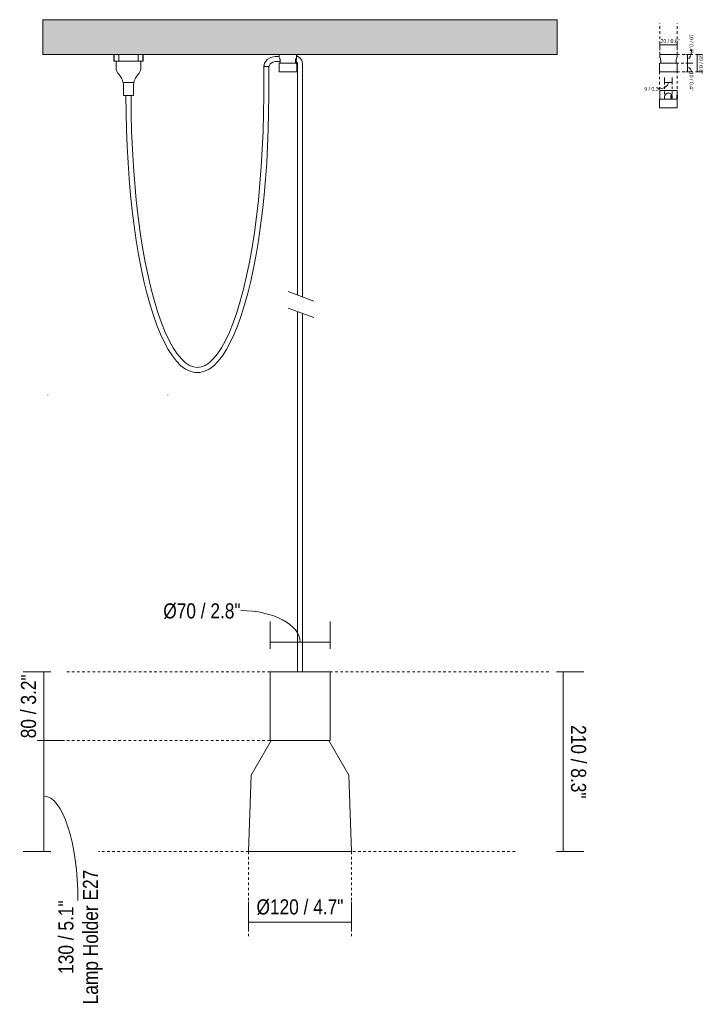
# Model space of a CAD drawing. Header units: millimetres. Extents: x 2242 to 4586, y 893 to 6653.
# Tile 1 of 3: x 3708 to 4506, y 893 to 2041. Entities that reach past the tile are written whole.
import ezdxf

# ---------------------------------------------------------------- set-up
doc = ezdxf.new("R2010")
doc.units = ezdxf.units.MM
doc.linetypes.add('Dash', pattern=[6, 3, -3])
doc.layers.add('A-ANNO-DIMS', color=7, linetype='Dash', lineweight=9, true_color=0xd2d2d2)
for name, color, linetype, lineweight in [('A-ANNO-DIMS-2', 7, 'Continuous', 9), ('A-ANNO-DIMS-8', 7, 'Continuous', 9), ('A-CLNG', 7, 'Continuous', 9), ('E-LITE-EQPM', 7, 'Continuous', 20)]:
    doc.layers.add(name, color=color, linetype=linetype, lineweight=lineweight)
doc.styles.add('Arial Narrow', font='ARIALN.TTF', dxfattribs={"height": 17.6})
doc.styles.add('Arial Narrow_1', font='ARIALN.TTF', dxfattribs={"height": 4.4})
doc.dimstyles.new('FARO_-_2_2mm_Arial_Narrow_mm_Inch_Left', dxfattribs={"dimscale": 304.8, "dimtxt": 18.012385, "dimasz": 0, "dimexe": 0.07874, "dimexo": 0.0625, "dimgap": 0.013123, "dimtad": 1, "dimdec": 0, "dimzin": 0, "dimdsep": 46, "dimtxsty": 'Arial Narrow', "dimblk1": 'NONE', "dimblk2": 'NONE', "dimsah": 1, "dimcen": 0.09, "dimadec": 0, "dimazin": 0, "dimtfac": 1, "dimtdec": 4, "dimtix": 1, "dimtmove": 0, "dimatfit": 3, "dimfxl": 0.026247, "dimfxlon": 1, "dimtvp": 1, "dimtolj": 1, "dimtzin": 0, "dimarcsym": 2})
doc.dimstyles.new('FARO_-_2_2mm_Arial_Narrow_mm_Inch_Left_1', dxfattribs={"dimscale": 304.8, "dimtxt": 18.012385, "dimasz": 0, "dimexe": 0.07874, "dimexo": 0.0625, "dimgap": 0.013123, "dimtad": 1, "dimdec": 0, "dimzin": 0, "dimdsep": 46, "dimtxsty": 'Arial Narrow', "dimblk1": 'NONE', "dimblk2": 'NONE', "dimsah": 1, "dimcen": 0.09, "dimadec": 0, "dimazin": 0, "dimtfac": 1, "dimtdec": 4, "dimtix": 1, "dimtmove": 1, "dimatfit": 3, "dimfxl": 0.026247, "dimfxlon": 1, "dimtvp": 1, "dimtolj": 1, "dimtzin": 0, "dimarcsym": 2})
doc.dimstyles.new('FARO_-_2_2mm_Arial_Narrow_mm_Inch_Left_2', dxfattribs={"dimscale": 304.8, "dimtxt": 4.503096, "dimasz": 0, "dimexe": 0.019685, "dimexo": 0.0625, "dimgap": 0.003281, "dimtad": 1, "dimdec": 0, "dimzin": 0, "dimdsep": 46, "dimtxsty": 'Arial Narrow_1', "dimblk1": 'NONE', "dimblk2": 'NONE', "dimsah": 1, "dimcen": 0.09, "dimadec": 0, "dimazin": 0, "dimtfac": 1, "dimtdec": 4, "dimtix": 1, "dimtmove": 1, "dimatfit": 3, "dimfxl": 0.006562, "dimfxlon": 1, "dimtvp": 1, "dimtolj": 1, "dimtzin": 0, "dimarcsym": 2})
doc.dimstyles.new('FARO_-_2_2mm_Arial_Narrow_mm_Inch_Left_3', dxfattribs={"dimscale": 304.8, "dimtxt": 4.503096, "dimasz": 0, "dimexe": 0.019685, "dimexo": 0.0625, "dimgap": 0.003281, "dimtad": 1, "dimdec": 0, "dimzin": 0, "dimdsep": 46, "dimtxsty": 'Arial Narrow_1', "dimblk1": 'NONE', "dimblk2": 'NONE', "dimsah": 1, "dimcen": 0.09, "dimadec": 0, "dimazin": 0, "dimtfac": 1, "dimtdec": 4, "dimtix": 1, "dimtmove": 0, "dimatfit": 3, "dimfxl": 0.006562, "dimfxlon": 1, "dimtvp": 1, "dimtolj": 1, "dimtzin": 0, "dimarcsym": 2})
doc.dimstyles.new('FARO_-_2_2mm_Arial_Narrow_mm_Inch_Right', dxfattribs={"dimscale": 304.8, "dimtxt": 18.012385, "dimasz": 0, "dimexe": 0.07874, "dimexo": 0.0625, "dimgap": 0.013123, "dimtad": 1, "dimdec": 0, "dimzin": 0, "dimdsep": 46, "dimtxsty": 'Arial Narrow', "dimblk1": 'NONE', "dimblk2": 'NONE', "dimsah": 1, "dimcen": 0.09, "dimadec": 0, "dimazin": 0, "dimtfac": 1, "dimtdec": 4, "dimtix": 1, "dimtmove": 0, "dimatfit": 3, "dimfxl": 0.026247, "dimfxlon": 1, "dimtvp": 1, "dimtolj": 1, "dimtzin": 0, "dimarcsym": 2})
doc.dimstyles.new('FARO_-_2_2mm_Arial_Narrow_mm_Inch_Right_1', dxfattribs={"dimscale": 304.8, "dimtxt": 4.503096, "dimasz": 0, "dimexe": 0.019685, "dimexo": 0.0625, "dimgap": 0.003281, "dimtad": 1, "dimdec": 0, "dimzin": 0, "dimdsep": 46, "dimtxsty": 'Arial Narrow_1', "dimblk1": 'NONE', "dimblk2": 'NONE', "dimsah": 1, "dimcen": 0.09, "dimadec": 0, "dimazin": 0, "dimtfac": 1, "dimtdec": 4, "dimtix": 1, "dimtmove": 1, "dimatfit": 3, "dimfxl": 0.006562, "dimfxlon": 1, "dimtvp": 1, "dimtolj": 1, "dimtzin": 0, "dimarcsym": 2})
doc.dimstyles.new('FARO_-_2_2mm_Arial_Narrow_mm_Inch_Right_2', dxfattribs={"dimscale": 304.8, "dimtxt": 4.503096, "dimasz": 0, "dimexe": 0.019685, "dimexo": 0.0625, "dimgap": 0.003281, "dimtad": 1, "dimdec": 0, "dimzin": 0, "dimdsep": 46, "dimtxsty": 'Arial Narrow_1', "dimblk1": 'NONE', "dimblk2": 'NONE', "dimsah": 1, "dimcen": 0.09, "dimadec": 0, "dimazin": 0, "dimtfac": 1, "dimtdec": 4, "dimtix": 1, "dimtmove": 0, "dimatfit": 3, "dimfxl": 0.006562, "dimfxlon": 1, "dimtvp": 1, "dimtolj": 1, "dimtzin": 0, "dimarcsym": 2})

# ---------------------------------------------------------------- blocks, each defined once
blk = doc.blocks.new('68604_Lamp - 68604-63 KOMBO Beige pendant lamp Ø120 with plug _Plugged in Ceiling_-565201-Frontal_PDF')
at = {"layer": 'E-LITE-EQPM'}
for p, q in [((-3421.2, 2000), (-3421.2, 1992)), ((-3420.8, 2000), (-3420.8, 1992)), ((-3415.4, 2000), (-3415.4, 1992)), ((-3393, 2000), (-3393, 1992)), ((-3387.6, 2000), (-3387.6, 1992)), ((-3387.2, 1992), (-3387.2, 2000)), ((-3228.2, 1997.6), (-3233.3, 1997.6)), ((-3228.3, 2000), (-3228.3, 1997)), ((-3207.8, 1998.2), (-3208.5, 1998.2)), ((-3208.3, 1997.2), (-3208.3, 2000)), ((-3420.8, 1992), (-3421.1, 1992)), ((-3415.4, 1992), (-3420.8, 1992)), ((-3418.7, 1992), (-3418.7, 1983.7)), ((-3414.2, 1992), (-3415.4, 1992)), ((-3404.2, 1992), (-3414.2, 1992)), ((-3394.2, 1992), (-3404.2, 1992)), ((-3393, 1992), (-3394.2, 1992)), ((-3387.6, 1992), (-3393, 1992)), ((-3389.6, 1983.7), (-3389.6, 1992)), ((-3387.2, 1992), (-3387.6, 1992)), ((-3246.5, 1986.2), (-3246.5, 1952)), ((-3233.3, 1991.6), (-3227.3, 1991.6)), ((-3228.6, 1989.3), (-3228.6, 1979.8)), ((-3228.1, 1989.8), (-3227.8, 1989.8)), ((-3227.3, 1992.7), (-3227.3, 1990)), ((-3209.3, 1990), (-3227.3, 1990)), ((-3223.7, 1990), (-3223.7, 1989.8)), ((-3212.9, 1989.8), (-3212.9, 1990)), ((-3209.3, 1990), (-3209.3, 1992.7)), ((-3209.3, 1992.2), (-3208.9, 1992.2)), ((-3208, 1979.8), (-3208, 1989.3)), ((-3207.2, 1989.5), (-3207.2, 1983.8)), ((-3201.2, 1983.8), (-3201.2, 1989.5)), ((-3240.5, 1952), (-3240.5, 1985.7)), ((-3228.6, 1979.8), (-3208, 1979.8)), ((-3207.2, 1983.8), (-3207.2, 1719.4)), ((-3201.2, 1717.2), (-3201.2, 1983.8)), ((-3410.5, 1967.4), (-3404.2, 1967.4)), ((-3404.2, 1967.4), (-3397.9, 1967.4)), ((-3409.8, 1952), (-3409.8, 1960.8)), ((-3404.2, 1952), (-3409.8, 1952)), ((-3398.5, 1952), (-3404.2, 1952)), ((-3398.5, 1960.8), (-3398.5, 1952)), ((-3207.2, 1700.3), (-3207.2, 1280)), ((-3201.2, 1280), (-3201.2, 1698.1))]:
    blk.add_line(p, q, dxfattribs=at)
at = {"layer": 'E-LITE-EQPM', "flags": 128}
for points in [[(-3233.3, 1997.6), (-3238.2, 1996.6), (-3242.5, 1994), (-3245.4, 1989.9), (-3246.5, 1986.2)], [(-3201.2, 1989.5), (-3202.1, 1993.5), (-3204.7, 1996.6), (-3207.8, 1998.2)], [(-3240.5, 1985.7), (-3238.9, 1989), (-3235.9, 1991.1), (-3233.3, 1991.6)], [(-3228.6, 1989.3), (-3228.4, 1989.7), (-3228.1, 1989.8)], [(-3208.5, 1989.8), (-3209.5, 1989.8), (-3212.1, 1989.8), (-3215.9, 1989.8), (-3220.2, 1989.8), (-3224.1, 1989.8), (-3226.9, 1989.8), (-3228.1, 1989.8), (-3228.1, 1989.8)], [(-3209, 1989.8), (-3208.6, 1989.8), (-3208.5, 1989.8)], [(-3208.9, 1992.2), (-3207.3, 1990.5), (-3207.2, 1989.5)], [(-3208.5, 1989.8), (-3208.1, 1989.5), (-3208, 1989.3)], [(-3418.5, 1982.6), (-3417.7, 1980.4), (-3416.6, 1978.3), (-3415.2, 1976.5)], [(-3415.2, 1976.5), (-3414.9, 1976.2), (-3414.7, 1975.9)], [(-3393.7, 1975.9), (-3393.4, 1976.2), (-3393.2, 1976.5)], [(-3393.2, 1976.5), (-3391.8, 1978.3), (-3390.7, 1980.4), (-3389.9, 1982.6)], [(-3409.8, 1960.8), (-3409.9, 1964.1), (-3410.5, 1967.4)], [(-3397.9, 1967.4), (-3398.5, 1964.1), (-3398.5, 1960.8)], [(-3240.5, 1952), (-3240.7, 1932.3), (-3241.2, 1912.6), (-3241.9, 1893.1), (-3243, 1873.8), (-3244.3, 1854.8), (-3246, 1836.1), (-3247.9, 1817.9), (-3250.1, 1800.2), (-3252.6, 1783.1), (-3255.4, 1766.6), (-3258.4, 1750.8), (-3261.6, 1735.7), (-3265, 1721.5), (-3268.7, 1708.1), (-3272.6, 1695.7), (-3276.7, 1684.2), (-3281, 1673.7), (-3285.4, 1664.2), (-3290, 1655.8), (-3294.7, 1648.5), (-3299.6, 1642.2), (-3304.7, 1637.1), (-3310, 1633.2), (-3315.4, 1630.6), (-3321, 1629.2), (-3326.7, 1629.2), (-3332.3, 1630.6), (-3337.8, 1633.2), (-3343, 1637.1), (-3348.1, 1642.2), (-3353, 1648.5), (-3357.7, 1655.8), (-3362.3, 1664.2), (-3366.8, 1673.7), (-3371, 1684.2), (-3375.1, 1695.7), (-3379, 1708.1), (-3382.7, 1721.5), (-3386.1, 1735.7), (-3389.4, 1750.8), (-3392.4, 1766.6), (-3395.1, 1783.1), (-3397.6, 1800.2), (-3399.8, 1817.9), (-3401.7, 1836.1), (-3403.4, 1854.8), (-3404.7, 1873.8), (-3405.8, 1893.1), (-3406.6, 1912.6), (-3407, 1932.3), (-3407.2, 1952)], [(-3407.2, 1952), (-3407, 1932.3), (-3406.6, 1912.6), (-3405.8, 1893.1), (-3404.7, 1873.8), (-3403.4, 1854.8), (-3401.7, 1836.1), (-3399.8, 1817.9), (-3397.6, 1800.2), (-3395.1, 1783.1), (-3392.4, 1766.6), (-3389.4, 1750.8), (-3386.1, 1735.7), (-3382.7, 1721.5), (-3379, 1708.1), (-3375.1, 1695.7), (-3371, 1684.2), (-3366.8, 1673.7), (-3362.3, 1664.2), (-3357.7, 1655.8), (-3353, 1648.5), (-3348.1, 1642.2), (-3343, 1637.1), (-3337.8, 1633.2), (-3332.3, 1630.6), (-3326.7, 1629.2), (-3321, 1629.2), (-3315.4, 1630.6), (-3310, 1633.2), (-3304.7, 1637.1), (-3299.6, 1642.2), (-3294.7, 1648.5), (-3290, 1655.8), (-3285.4, 1664.2), (-3281, 1673.7), (-3276.7, 1684.2), (-3272.6, 1695.7), (-3268.7, 1708.1), (-3265, 1721.5), (-3261.6, 1735.7), (-3258.4, 1750.8), (-3255.4, 1766.6), (-3252.6, 1783.1), (-3250.1, 1800.2), (-3247.9, 1817.9), (-3246, 1836.1), (-3244.3, 1854.8), (-3243, 1873.8), (-3241.9, 1893.1), (-3241.2, 1912.6), (-3240.7, 1932.3), (-3240.5, 1952)], [(-3401.2, 1952), (-3401, 1931.1), (-3400.5, 1910.3), (-3399.6, 1889.7), (-3398.4, 1869.4), (-3396.9, 1849.4), (-3395.1, 1829.9), (-3392.9, 1810.8), (-3390.4, 1792.4), (-3387.7, 1774.7), (-3384.6, 1757.8), (-3381.3, 1741.7), (-3377.7, 1726.5), (-3373.9, 1712.2), (-3369.9, 1699.1), (-3365.7, 1687), (-3361.3, 1676.1), (-3356.7, 1666.4), (-3352, 1657.9), (-3347.3, 1650.8), (-3342.5, 1645), (-3337.7, 1640.5), (-3332.9, 1637.4), (-3328.4, 1635.6), (-3323.9, 1635), (-3319.4, 1635.6), (-3314.8, 1637.4), (-3310.1, 1640.5), (-3305.3, 1645), (-3300.5, 1650.8), (-3295.7, 1657.9), (-3291, 1666.4), (-3286.5, 1676.1), (-3282, 1687), (-3277.8, 1699.1), (-3273.8, 1712.2), (-3270, 1726.5), (-3266.4, 1741.7), (-3263.1, 1757.8), (-3260, 1774.7), (-3257.3, 1792.4), (-3254.8, 1810.8), (-3252.6, 1829.9), (-3250.8, 1849.4), (-3249.3, 1869.4), (-3248.1, 1889.7), (-3247.2, 1910.3), (-3246.7, 1931.1), (-3246.5, 1952)], [(-3246.5, 1952), (-3246.7, 1931.1), (-3247.2, 1910.3), (-3248.1, 1889.7), (-3249.3, 1869.4), (-3250.8, 1849.4), (-3252.6, 1829.9), (-3254.8, 1810.8), (-3257.3, 1792.4), (-3260, 1774.7), (-3263.1, 1757.8), (-3266.4, 1741.7), (-3270, 1726.5), (-3273.8, 1712.2), (-3277.8, 1699.1), (-3282, 1687), (-3286.5, 1676.1), (-3291, 1666.4), (-3295.7, 1657.9), (-3300.5, 1650.8), (-3305.3, 1645), (-3310.1, 1640.5), (-3314.8, 1637.4), (-3319.4, 1635.6), (-3323.9, 1635), (-3328.4, 1635.6), (-3332.9, 1637.4), (-3337.7, 1640.5), (-3342.5, 1645), (-3347.3, 1650.8), (-3352, 1657.9), (-3356.7, 1666.4), (-3361.3, 1676.1), (-3365.7, 1687), (-3369.9, 1699.1), (-3373.9, 1712.2), (-3377.7, 1726.5), (-3381.3, 1741.7), (-3384.6, 1757.8), (-3387.7, 1774.7), (-3390.4, 1792.4), (-3392.9, 1810.8), (-3395.1, 1829.9), (-3396.9, 1849.4), (-3398.4, 1869.4), (-3399.6, 1889.7), (-3400.5, 1910.3), (-3401, 1931.1), (-3401.2, 1952)]]:
    blk.add_lwpolyline(points, dxfattribs=at)
at = {"layer": 'E-LITE-EQPM'}
for centre, start, end in [((-3432.2, 1961.9), 14.2081, 32.9837), ((-3376.2, 1961.9), 147.0163, 165.7919)]:
    blk.add_arc(centre, 22.4, start, end, dxfattribs=at)
for points, knots in [([(-3207.8, 1998.2), (-3207.8, 1998.2), (-3207.9, 1997.9), (-3208, 1996.9), (-3208.2, 1995.7), (-3208.3, 1994.9), (-3208.5, 1994.2), (-3208.5, 1993.7), (-3208.6, 1993.3), (-3208.7, 1992.9), (-3208.8, 1992.6), (-3208.8, 1992.3), (-3208.9, 1992.2), (-3208.9, 1992.2)], [-1, -1, -1, -1, -0.833333, -0.666667, -0.555556, -0.444444, -0.388889, -0.333333, -0.277778, -0.222222, -0.166667, -0.111111, 0, 0, 0, 0]), ([(-3228, 1996.2), (-3227.9, 1996), (-3227.8, 1995.5), (-3227.6, 1994.9), (-3227.5, 1994.5), (-3227.4, 1994.1), (-3227.4, 1993.8), (-3227.3, 1993.3), (-3227.3, 1992.9), (-3227.3, 1992.7)], [0.3993997, 0.3993997, 0.3993997, 0.3993997, 0.5714286, 0.6785714, 0.7321429, 0.7857143, 0.8392857, 0.8928571, 1, 1, 1, 1]), ([(-3209.3, 1992.7), (-3209.3, 1993), (-3209.3, 1993.6), (-3209.1, 1994.8), (-3208.9, 1995.5), (-3208.8, 1995.9)], [0, 0, 0, 0, 0.1428571, 0.2857143, 0.5324251, 0.5324251, 0.5324251, 0.5324251]), ([(-3418.7, 1983.6), (-3418.7, 1983.7), (-3418.7, 1983.7), (-3418.7, 1983.7), (-3418.7, 1983.6), (-3418.7, 1983.4), (-3418.6, 1983.2), (-3418.6, 1983), (-3418.5, 1982.8), (-3418.5, 1982.6), (-3418.5, 1982.6)], [0.4107143, 0.4107143, 0.4107143, 0.4107143, 0.4821429, 0.5535714, 0.6428571, 0.6964286, 0.7678571, 0.8392857, 0.9285714, 1, 1, 1, 1]), ([(-3414.7, 1975.9), (-3414.5, 1975.7), (-3414.3, 1975.4), (-3414, 1975), (-3413.7, 1974.6), (-3413.5, 1974.3), (-3413.4, 1974)], [0, 0, 0, 0, 0.333333, 0.5, 0.666667, 1, 1, 1, 1]), ([(-3395, 1974), (-3394.9, 1974.2), (-3394.7, 1974.5), (-3394.5, 1974.8), (-3394.3, 1975), (-3394.1, 1975.2), (-3393.9, 1975.5), (-3393.8, 1975.7), (-3393.7, 1975.9)], [0, 0, 0, 0, 0.25, 0.375, 0.5, 0.625, 0.75, 1, 1, 1, 1]), ([(-3389.9, 1982.6), (-3389.9, 1982.6), (-3389.8, 1982.8), (-3389.8, 1983), (-3389.7, 1983.1), (-3389.7, 1983.3), (-3389.6, 1983.5), (-3389.6, 1983.7), (-3389.6, 1983.7), (-3389.6, 1983.7), (-3389.6, 1983.7)], [0, 0, 0, 0, 0.0714286, 0.1428571, 0.2142857, 0.2767857, 0.3392857, 0.4107143, 0.4821429, 0.5535714, 0.5535714, 0.5535714, 0.5535714])]:
    blk.add_open_spline(points, degree=3, knots=knots, dxfattribs=at)
blk.add_open_spline([(-3246.5, 1986.2), (-3246.5, 1986.2), (-3246.4, 1986.2), (-3245.9, 1986.2), (-3245.1, 1986.1), (-3244.1, 1986), (-3243, 1985.9), (-3242, 1985.8), (-3241.2, 1985.8), (-3240.7, 1985.7), (-3240.5, 1985.7), (-3240.5, 1985.7)], degree=3, dxfattribs=at)
blk = doc.blocks.new('canopy_soporte - canopy-558074-Frontal_PDF hook')
at = {"layer": 'E-LITE-EQPM'}
for p, q in [((-3039.8, 2000), (-3039.8, 1997)), ((-3039.8, 2000), (-3019.8, 2000)), ((-3019.8, 1997), (-3019.8, 2000)), ((-3040.1, 1989.3), (-3040.1, 1979.8)), ((-3038.8, 1992.7), (-3038.8, 1990)), ((-3020.8, 1990), (-3038.8, 1990)), ((-3035.2, 1990), (-3035.2, 1989.8)), ((-3024.4, 1989.8), (-3024.4, 1990)), ((-3020.8, 1990), (-3020.8, 1992.7)), ((-3019.5, 1979.8), (-3019.5, 1989.3)), ((-3040.1, 1979.8), (-3019.5, 1979.8))]:
    blk.add_line(p, q, dxfattribs=at)
at = {"layer": 'E-LITE-EQPM', "flags": 128}
for points in [[(-3040.1, 1989.3), (-3039.9, 1989.7), (-3039.9, 1989.7)], [(-3020.1, 1989.8), (-3020.3, 1989.8), (-3020.9, 1989.8), (-3021.9, 1989.8), (-3023.3, 1989.8), (-3025, 1989.8), (-3026.9, 1989.8), (-3028.9, 1989.8), (-3030.9, 1989.8), (-3032.9, 1989.8), (-3034.8, 1989.8), (-3036.5, 1989.8), (-3037.8, 1989.8), (-3038.8, 1989.8), (-3039.4, 1989.8), (-3039.6, 1989.8)], [(-3019.8, 1989.6), (-3019.6, 1989.6), (-3019.5, 1989.3)]]:
    blk.add_lwpolyline(points, dxfattribs=at)
at = {"layer": 'E-LITE-EQPM'}
for points, knots in [([(-3039.8, 1997), (-3039.8, 1997), (-3039.8, 1996.9), (-3039.6, 1996.5), (-3039.3, 1995.7), (-3039.1, 1994.9), (-3039, 1994.5), (-3039, 1994.1), (-3038.9, 1993.8), (-3038.9, 1993.3), (-3038.8, 1992.9), (-3038.8, 1992.7)], [0, 0, 0, 0, 0.142857, 0.285714, 0.571429, 0.678571, 0.732143, 0.785714, 0.839286, 0.892857, 1, 1, 1, 1]), ([(-3020.8, 1992.7), (-3020.8, 1993), (-3020.8, 1993.6), (-3020.6, 1994.9), (-3020.2, 1996), (-3019.9, 1996.8), (-3019.8, 1997), (-3019.8, 1997)], [0, 0, 0, 0, 0.142857, 0.285714, 0.571429, 0.785714, 1, 1, 1, 1])]:
    blk.add_open_spline(points, degree=3, knots=knots, dxfattribs=at)
blk = doc.blocks.new('canopy_soporte - canopy-V1-Frontal_PDF hook')
at = {"layer": 'E-LITE-EQPM'}
for p, q in [((-3039.9, 1958), (-3039.9, 1948)), ((-3039.9, 1958), (-3029.9, 1958)), ((-3029.9, 1958), (-3019.8, 1958)), ((-3026.1, 1952.8), (-3027.1, 1951.8)), ((-3027.1, 1951.8), (-3027.1, 1949.8)), ((-3026.1, 1952.8), (-3026.1, 1952.8)), ((-3026.1, 1948.8), (-3026.1, 1952.8)), ((-3019.1, 1952.8), (-3019.9, 1952.8)), ((-3019.8, 1952.8), (-3019.8, 1958)), ((-3019.1, 1952.8), (-3019.1, 1948.8)), ((-3040.1, 1947.3), (-3040.1, 1937.8)), ((-3034.2, 1948), (-3039.9, 1948)), ((-3036.8, 1948), (-3036.8, 1947.8)), ((-3034.2, 1948), (-3034.2, 1950.7)), ((-3034.2, 1947.8), (-3034.2, 1948)), ((-3027.1, 1949.8), (-3026.1, 1948.8)), ((-3026.1, 1948.8), (-3025.5, 1948.8)), ((-3025.5, 1950.7), (-3025.5, 1948)), ((-3025.5, 1948), (-3025.5, 1947.8)), ((-3019.8, 1948), (-3025.5, 1948)), ((-3022.9, 1947.8), (-3022.9, 1948)), ((-3019.9, 1948.8), (-3019.1, 1948.8)), ((-3019.8, 1948), (-3019.8, 1948.8)), ((-3019.6, 1937.8), (-3019.6, 1947.3)), ((-3040.1, 1937.8), (-3029.9, 1937.8)), ((-3029.9, 1937.8), (-3019.6, 1937.8))]:
    blk.add_line(p, q, dxfattribs=at)
at = {"layer": 'E-LITE-EQPM', "flags": 128}
for points in [[(-3040.1, 1947.3), (-3039.9, 1947.7), (-3039.6, 1947.8)], [(-3029.9, 1947.8), (-3031.9, 1947.8), (-3033.8, 1947.8), (-3035.6, 1947.8), (-3037.2, 1947.8), (-3038.4, 1947.8), (-3039.2, 1947.8), (-3039.6, 1947.8), (-3039.6, 1947.8)], [(-3039.6, 1947.8), (-3039.4, 1947.8), (-3038.8, 1947.8), (-3037.8, 1947.8), (-3037.6, 1947.8)], [(-3020.1, 1947.8), (-3020.3, 1947.8), (-3020.9, 1947.8), (-3021.9, 1947.8), (-3023.3, 1947.8), (-3025, 1947.8), (-3026.9, 1947.8), (-3028.9, 1947.8), (-3029.9, 1947.8)], [(-3022.1, 1947.8), (-3021.4, 1947.8), (-3020.5, 1947.8), (-3020.1, 1947.8), (-3020.1, 1947.8)], [(-3020.1, 1947.8), (-3019.7, 1947.6), (-3019.6, 1947.3)]]:
    blk.add_lwpolyline(points, dxfattribs=at)
at = {"layer": 'E-LITE-EQPM'}
for points, knots in [([(-3034.2, 1950.7), (-3034.2, 1951), (-3034.1, 1951.6), (-3033.7, 1952.9), (-3032.8, 1954), (-3031.3, 1954.8), (-3030.4, 1955), (-3029.9, 1955)], [0, 0, 0, 0, 0.142857, 0.285714, 0.571429, 0.785714, 1, 1, 1, 1]), ([(-3029.9, 1955), (-3029.5, 1955), (-3028.9, 1954.9), (-3027.6, 1954.5), (-3026.7, 1953.7), (-3026.1, 1952.9), (-3025.9, 1952.5), (-3025.7, 1952.1), (-3025.6, 1951.8), (-3025.5, 1951.3), (-3025.5, 1950.9), (-3025.5, 1950.7)], [0, 0, 0, 0, 0.142857, 0.285714, 0.571429, 0.678571, 0.732143, 0.785714, 0.839286, 0.892857, 1, 1, 1, 1]), ([(-3019.9, 1952.7), (-3019.9, 1952.7), (-3019.9, 1952.8), (-3019.8, 1952.8), (-3019.8, 1952.8)], [0.3888889, 0.3888889, 0.3888889, 0.3888889, 0.4444444, 0.5138889, 0.5138889, 0.5138889, 0.5138889]), ([(-3020, 1949.5), (-3020, 1949.5), (-3020, 1949.7), (-3020, 1950.1), (-3020, 1950.5), (-3020, 1950.8)], [0.765188, 0.765188, 0.765188, 0.765188, 0.7916667, 0.8611111, 1, 1, 1, 1])]:
    blk.add_open_spline(points, degree=3, knots=knots, dxfattribs=at)
for points in [[(-3020, 1951.5), (-3020, 1951.6), (-3020, 1951.8), (-3020, 1952), (-3020, 1952.1)], [(-3019.9, 1952.3), (-3019.9, 1952.4), (-3019.9, 1952.5), (-3019.9, 1952.5)], [(-3020, 1950.8), (-3020, 1950.9), (-3020, 1951.2), (-3020, 1951.4), (-3020, 1951.5)], [(-3019.9, 1949), (-3019.9, 1949.1), (-3019.9, 1949.2), (-3019.9, 1949.3)], [(-3019.8, 1948.8), (-3019.8, 1948.8), (-3019.9, 1948.8), (-3019.9, 1948.9), (-3019.9, 1948.9)]]:
    blk.add_open_spline(points, degree=3, dxfattribs=at)
blk = doc.blocks.new('DIMBLOCK1-Frontal_PDF')
at = {"layer": 'A-ANNO-DIMS-8', "color": 251, "true_color": 0x5b5b5b, "transparency": 16777216}
for p, q in [((3975.4, 988), (3975.4, 1012.1)), ((4095.4, 988), (4095.4, 1012.1)), ((3975.4, 988.1), (4095.4, 988.1)), ((3975.4, 988.1), (3975.4, 980.1)), ((4095.4, 988.1), (4095.4, 980.1))]:
    blk.add_line(p, q, dxfattribs=at)
at = {"layer": 'A-ANNO-DIMS-8', "color": 0, "transparency": 16777216, "insert": (3984.6, 1014.9), "char_height": 17.6, "width": 121.798, "attachment_point": 1, "line_spacing_factor": 0.974696, "style": 'Arial Narrow'}
blk.add_mtext('Ø120 / 4.7"', dxfattribs=at)
blk = doc.blocks.new('_None')
blk = doc.blocks.new('DIMBLOCK2-Frontal_PDF')
at = {"layer": 'A-ANNO-DIMS-8', "color": 251, "true_color": 0x5b5b5b, "transparency": 16777216}
for p, q in [((3736.7, 1200), (3728.7, 1200)), ((3736.5, 1200), (3760.7, 1200)), ((3736.7, 1200), (3736.7, 1070.5)), ((3744.7, 1070.5), (3712.7, 1070.5)), ((3736.7, 1070.5), (3744.7, 1070.5))]:
    blk.add_line(p, q, dxfattribs=at)
blk.add_ellipse((3736.7, 1013.7), major_axis=(0, 121.5), ratio=0.326897, start_param=4.712389, end_param=6.283185, dxfattribs=at)
at = {"layer": 'A-ANNO-DIMS-8', "color": 0, "transparency": 16777216, "char_height": 17.6, "attachment_point": 1, "rotation": 90, "line_spacing_factor": 0.974696, "style": 'Arial Narrow'}
for s, insert, width in [('Lamp Holder E27', (3782.2, 892.5), 188.015), ('130 / 5.1"', (3753.6, 928), 102.928)]:
    blk.add_mtext(s, dxfattribs=dict(at, insert=insert, width=width))
blk = doc.blocks.new('DIMBLOCK3-Frontal_PDF')
at = {"layer": 'A-ANNO-DIMS-8', "color": 251, "true_color": 0x5b5b5b, "transparency": 16777216}
for p, q in [((4334.3, 1280), (4366.3, 1280)), ((4342.3, 1280), (4334.3, 1280)), ((4342.3, 1280), (4342.3, 1070.5)), ((4334.3, 1070.5), (4366.3, 1070.5)), ((4342.3, 1070.5), (4334.3, 1070.5))]:
    blk.add_line(p, q, dxfattribs=at)
at = {"layer": 'A-ANNO-DIMS-8', "color": 0, "transparency": 16777216, "insert": (4369, 1218.1), "char_height": 17.6, "width": 102.928, "attachment_point": 1, "rotation": 270, "line_spacing_factor": 0.974696, "style": 'Arial Narrow'}
blk.add_mtext('210 / 8.3"', dxfattribs=at)
blk = doc.blocks.new('DIMBLOCK4-Frontal_PDF')
at = {"layer": 'A-ANNO-DIMS-8', "color": 251, "true_color": 0x5b5b5b, "transparency": 16777216}
for p, q in [((4000.4, 1306.9), (4000.4, 1338.9)), ((4070.4, 1306.9), (4070.4, 1338.9)), ((4000.4, 1314.9), (4070.4, 1314.9)), ((4000.4, 1314.9), (4000.4, 1306.9)), ((4070.4, 1314.9), (4070.4, 1306.9))]:
    blk.add_line(p, q, dxfattribs=at)
blk.add_ellipse((3966.2, 1314.9), major_axis=(69.2, 0), ratio=0.530149, start_param=0, end_param=1.570796, dxfattribs=at)
at = {"layer": 'A-ANNO-DIMS-8', "color": 0, "transparency": 16777216, "insert": (3875.9, 1360), "char_height": 17.6, "width": 108.417, "attachment_point": 1, "line_spacing_factor": 0.974696, "style": 'Arial Narrow'}
blk.add_mtext('Ø70 / 2.8"', dxfattribs=at)
blk = doc.blocks.new('DIMBLOCK5-Frontal_PDF')
at = {"layer": 'A-ANNO-DIMS-8', "color": 251, "true_color": 0x5b5b5b, "transparency": 16777216}
for p, q in [((3744.7, 1280), (3712.7, 1280)), ((3736.7, 1280), (3736.7, 1200)), ((3736.7, 1280), (3744.7, 1280)), ((3736.7, 1200), (3728.7, 1200)), ((3736.5, 1200), (3760.7, 1200))]:
    blk.add_line(p, q, dxfattribs=at)
at = {"layer": 'A-ANNO-DIMS-8', "color": 0, "transparency": 16777216, "insert": (3709.9, 1202.7), "char_height": 17.6, "width": 89.547, "attachment_point": 1, "rotation": 90, "line_spacing_factor": 0.974696, "style": 'Arial Narrow'}
blk.add_mtext('80 / 3.2"', dxfattribs=at)
blk = doc.blocks.new('DIMBLOCK6-Frontal_PDF hook')
at = {"layer": 'A-ANNO-DIMS-2', "color": 251, "true_color": 0x5b5b5b, "transparency": 16777216}
for p, q in [((4460.6, 1965.1), (4460.6, 1973.1)), ((4469.3, 1967.1), (4460.6, 1967.1)), ((4460.6, 1967.1), (4460.6, 1965.1)), ((4469.3, 1965.1), (4469.3, 1973.1)), ((4469.3, 1967.1), (4469.3, 1965.1))]:
    blk.add_line(p, q, dxfattribs=at)
blk.add_ellipse((4452.6, 1967.1), major_axis=(12.4, 0), ratio=0.580648, start_param=4.712389, end_param=6.283185, dxfattribs=at)
at = {"layer": 'A-ANNO-DIMS-2', "color": 0, "transparency": 16777216, "insert": (4436.8, 1962.1), "char_height": 4.4, "width": 19.042, "attachment_point": 1, "line_spacing_factor": 0.974696, "style": 'Arial Narrow_1'}
blk.add_mtext('9 / 0.3"', dxfattribs=at)
blk = doc.blocks.new('DIMBLOCK7-Frontal_PDF hook')
at = {"layer": 'A-ANNO-DIMS-2', "color": 251, "true_color": 0x5b5b5b, "transparency": 16777216}
for p, q in [((4455, 2011.1), (4455, 2013.1)), ((4455, 2011.6), (4455, 2005.1)), ((4475, 2011.1), (4455, 2011.1)), ((4475, 2011.1), (4475, 2013.1)), ((4475, 2011.6), (4475, 2005.1))]:
    blk.add_line(p, q, dxfattribs=at)
at = {"layer": 'A-ANNO-DIMS-2', "color": 0, "transparency": 16777216, "insert": (4455.7, 2017.8), "char_height": 4.4, "width": 22.387, "attachment_point": 1, "line_spacing_factor": 0.974696, "style": 'Arial Narrow_1'}
blk.add_mtext('20 / 0.8"', dxfattribs=at)
blk = doc.blocks.new('DIMBLOCK8-Frontal_PDF hook')
at = {"layer": 'A-ANNO-DIMS-2', "color": 251, "true_color": 0x5b5b5b, "transparency": 16777216}
for p, q in [((4487.4, 2000), (4485.4, 2000)), ((4486.9, 2000), (4493.4, 2000)), ((4487.4, 2000), (4487.4, 1989.8)), ((4487.4, 1989.8), (4485.4, 1989.8)), ((4486.9, 1989.8), (4493.4, 1989.8))]:
    blk.add_line(p, q, dxfattribs=at)
blk.add_ellipse((4487.4, 2005.2), major_axis=(0, 10.3), ratio=0.445419, start_param=3.141593, end_param=4.712389, dxfattribs=at)
at = {"layer": 'A-ANNO-DIMS-2', "color": 0, "transparency": 16777216, "insert": (4494.1, 2023.8), "char_height": 4.4, "width": 22.387, "attachment_point": 1, "rotation": 270, "line_spacing_factor": 0.974696, "style": 'Arial Narrow_1'}
blk.add_mtext('10 / 0.4"', dxfattribs=at)
blk = doc.blocks.new('DIMBLOCK9-Frontal_PDF hook')
at = {"layer": 'A-ANNO-DIMS-2', "color": 251, "true_color": 0x5b5b5b, "transparency": 16777216}
for p, q in [((4487.4, 1989.8), (4485.4, 1989.8)), ((4486.9, 1989.8), (4493.4, 1989.8)), ((4487.4, 1989.8), (4487.4, 1979.8)), ((4487.4, 1979.8), (4485.4, 1979.8)), ((4486.9, 1979.8), (4493.4, 1979.8))]:
    blk.add_line(p, q, dxfattribs=at)
blk.add_ellipse((4487.4, 1979.8), major_axis=(0, 4.98), ratio=0.918851, start_param=4.712389, end_param=6.283185, dxfattribs=at)
at = {"layer": 'A-ANNO-DIMS-2', "color": 0, "transparency": 16777216, "insert": (4494.1, 1979.8), "char_height": 4.4, "width": 22.387, "attachment_point": 1, "rotation": 270, "line_spacing_factor": 0.974696, "style": 'Arial Narrow_1'}
blk.add_mtext('10 / 0.4"', dxfattribs=at)
blk = doc.blocks.new('DIMBLOCK10-Frontal_PDF hook')
at = {"layer": 'A-ANNO-DIMS-2', "color": 251, "true_color": 0x5b5b5b, "transparency": 16777216}
for p, q in [((4496.6, 2000), (4504.6, 2000)), ((4498.6, 2000), (4496.6, 2000)), ((4498.6, 2000), (4498.6, 1979.8)), ((4496.6, 1979.8), (4504.6, 1979.8)), ((4498.6, 1979.8), (4496.6, 1979.8))]:
    blk.add_line(p, q, dxfattribs=at)
at = {"layer": 'A-ANNO-DIMS-2', "color": 0, "transparency": 16777216, "insert": (4505.3, 1999.2), "char_height": 4.4, "width": 22.387, "attachment_point": 1, "rotation": 270, "line_spacing_factor": 0.974696, "style": 'Arial Narrow_1'}
blk.add_mtext('20 / 0.8"', dxfattribs=at)

msp = doc.modelspace()

# ---------------------------------------------------------------- hatches: boundary and pattern name
at = {"layer": 'A-CLNG', "true_color": 0xe8e8e8}
msp.add_hatch(color=254, dxfattribs=at).paths.add_polyline_path([(3990.1, 2000), (4335.4, 2000), (4335.4, 2040.5), (3735.4, 2040.5), (3735.4, 2000), (3943.7, 2000)], flags=0)

# ---------------------------------------------------------------- linework, layer by layer
at = {"layer": 'A-ANNO-DIMS'}
for p, q in [((4455, 2000), (4455, 2036.3)), ((4475, 2000), (4475, 2036.3)), ((4475, 2000), (4488.3, 2000)), ((4474, 1989.8), (4488.3, 1989.8)), ((4454.7, 1959), (4454.7, 1979)), ((4475, 1979.8), (4488.3, 1979.8)), ((4475.3, 1960), (4475.3, 1979)), ((4460.6, 1947.8), (4460.6, 1964.8)), ((4469.3, 1947.8), (4469.3, 1964.8)), ((4000.4, 1280), (3760.4, 1280)), ((4070.4, 1280), (4326.1, 1280)), ((4000.4, 1200), (3735.4, 1200)), ((3975.4, 1070.5), (3800.4, 1070.5)), ((3975.4, 1070.5), (3975.4, 972.1)), ((4095.4, 1070.5), (4095.4, 972.1)), ((4286.1, 1070.5), (4095.4, 1070.5))]:
    msp.add_line(p, q, dxfattribs=at)
at = {"layer": 'A-CLNG'}
for p, q in [((3735.4, 2040.5), (4335.4, 2040.5)), ((3735.4, 2000), (3735.4, 2040.5)), ((4335.4, 2040.5), (4335.4, 2000)), ((4335.4, 2000), (3735.4, 2000))]:
    msp.add_line(p, q, dxfattribs=at)
at = {"layer": 'E-LITE-EQPM'}
for p, q in [((4051.4, 1712.4), (4021.4, 1723.4)), ((4021.4, 1704.3), (4051.4, 1693.4)), ((3741.1, 1602.6), (3741.1, 1603.3)), ((3881.1, 1602.6), (3881.1, 1603.3)), ((4070.4, 1280), (4000.4, 1280)), ((4000.4, 1280), (4000.4, 1200)), ((4070.4, 1200), (4070.4, 1280)), ((4001.9, 1200), (3978.5, 1159.5)), ((4000.4, 1200), (4001.9, 1200)), ((4068.9, 1200), (4001.9, 1200)), ((4068.9, 1200), (4070.4, 1200)), ((4092.3, 1159.5), (4068.9, 1200)), ((3978.5, 1159.5), (3975.4, 1070.5)), ((4095.4, 1070.5), (4092.3, 1159.5)), ((3975.4, 1070.5), (4095.4, 1070.5))]:
    msp.add_line(p, q, dxfattribs=at)

# ---------------------------------------------------------------- block references
for name, p in [('68604_Lamp - 68604-63 KOMBO Beige pendant lamp Ø120 with plug _Plugged in Ceiling_-565201-Frontal_PDF', (7239.5, 0)), ('canopy_soporte - canopy-558074-Frontal_PDF hook', (7494.8, 0)), ('canopy_soporte - canopy-V1-Frontal_PDF hook', (7494.8, 0))]:
    msp.add_blockref(name, p, dxfattribs=at)

# ---------------------------------------------------------------- dimensions: what is measured, and where the dimension line sits
at = {"layer": 'A-ANNO-DIMS', "color": 251, "linetype": 'Continuous', "true_color": 0x5b5b5b}
for base, p1, p2, override, picture, middle in [((4487.4, 1989.8), (4485.4, 2000), (4485.4, 1989.8), {"dimtad": 4, "dimpost": '<>', "dimfxl": 10.225875}, 'DIMBLOCK8-Frontal_PDF hook', (4491.1, 2012.6)), ((4487.4, 1979.8), (4485.4, 1989.8), (4485.4, 1979.8), {"dimtad": 4, "dimpost": '<>', "dimfxl": 10}, 'DIMBLOCK9-Frontal_PDF hook', (4491.1, 1968.6))]:
    dim = msp.add_linear_dim(base=base, p1=p1, p2=p2, angle=90, dimstyle='FARO_-_2_2mm_Arial_Narrow_mm_Inch_Right_1', override=override, dxfattribs=at)
    dim.commit()
    dim.dimension.update_dxf_attribs({"geometry": picture, "text_midpoint": middle, "dimtype": 160, "text_rotation": 90})
for base, p1, p2, angle, dimstyle, override, picture, middle in [((4455, 2011.1), (4475, 2013.1), (4455, 2013.1), 0, 'FARO_-_2_2mm_Arial_Narrow_mm_Inch_Left_3', {"dimpost": '<>', "dimfxl": 20}, 'DIMBLOCK7-Frontal_PDF hook', (4465, 2014.9)), ((4498.6, 1979.8), (4496.6, 2000), (4496.6, 1979.8), 90, 'FARO_-_2_2mm_Arial_Narrow_mm_Inch_Right_2', {"dimtad": 4, "dimpost": '<>', "dimfxl": 20.225875}, 'DIMBLOCK10-Frontal_PDF hook', (4502.5, 1989.9)), ((3736.7, 1200), (3744.7, 1280), (3728.7, 1200), 90, 'FARO_-_2_2mm_Arial_Narrow_mm_Inch_Left', {"dimpost": '<>', "dimfxl": 81.596098}, 'DIMBLOCK5-Frontal_PDF', (3721.3, 1240)), ((4342.2634, 1070.4573), (4334.2634, 1280.012), (4334.2634, 1070.4573), 90, 'FARO_-_2_2mm_Arial_Narrow_mm_Inch_Right', {"dimtad": 4, "dimpost": '<>', "dimfxl": 209.554687}, 'DIMBLOCK3-Frontal_PDF', (4357.6565, 1175.2347))]:
    dim = msp.add_linear_dim(base=base, p1=p1, p2=p2, angle=angle, dimstyle=dimstyle, override=override, dxfattribs=at)
    dim.commit()
    dim.dimension.update_dxf_attribs({"geometry": picture, "text_midpoint": middle})
dim = msp.add_linear_dim(base=(4460.6, 1967.1), p1=(4469.3, 1965.1), p2=(4460.6, 1965.1), dimstyle='FARO_-_2_2mm_Arial_Narrow_mm_Inch_Left_2', override={"dimpost": '<>', "dimfxl": 8.715844}, dxfattribs=at)
dim.commit()
dim.dimension.update_dxf_attribs({"geometry": 'DIMBLOCK6-Frontal_PDF hook', "text_midpoint": (4446.3, 1959.1), "dimtype": 160})
dim = msp.add_linear_dim(base=(4070.4, 1314.9), p1=(4000.4, 1306.9), p2=(4070.4, 1306.9), text='Ø<>', dimstyle='FARO_-_2_2mm_Arial_Narrow_mm_Inch_Left_1', override={"dimpost": '<>', "dimfxl": 70}, dxfattribs=at)
dim.commit()
dim.dimension.update_dxf_attribs({"geometry": 'DIMBLOCK4-Frontal_PDF', "text_midpoint": (3930.1, 1348.3), "dimtype": 160})
dim = msp.add_linear_dim(base=(3736.6725, 1070.4573), p1=(3728.6725, 1200), p2=(3744.6725, 1070.4573), angle=90, text='<>\\XLamp Holder E27', dimstyle='FARO_-_2_2mm_Arial_Narrow_mm_Inch_Left_1', override={"dimpost": '<>', "dimfxl": 130.527019}, dxfattribs=at)
dim.commit()
dim.dimension.update_dxf_attribs({"geometry": 'DIMBLOCK2-Frontal_PDF', "text_midpoint": (3777.1064, 927.9687), "dimtype": 160, "text_rotation": 90})
dim = msp.add_linear_dim(base=(4095.4, 988.1), p1=(3975.4, 980.1), p2=(4095.4, 980.1), text='Ø<>', dimstyle='FARO_-_2_2mm_Arial_Narrow_mm_Inch_Left', override={"dimpost": '<>', "dimfxl": 120}, dxfattribs=at)
dim.commit()
dim.dimension.update_dxf_attribs({"geometry": 'DIMBLOCK1-Frontal_PDF', "text_midpoint": (4035.4, 1003.7)})

doc.saveas('drawing.dxf')
